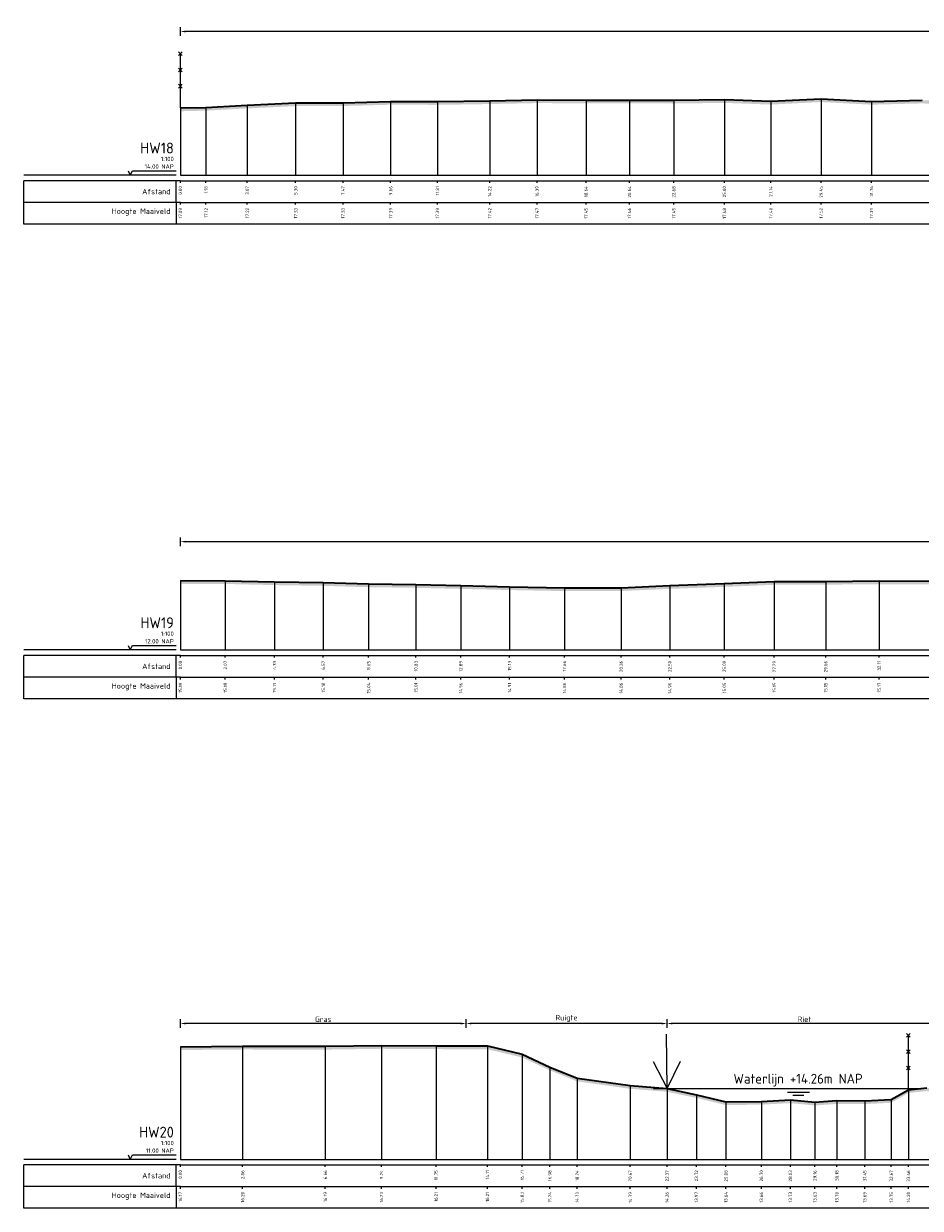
# Model space of a CAD drawing. Header units: metres. Extents: x 197883 to 206898, y 361907 to 364395.
# Tile 101 of 256: x 205777 to 205818, y 362873 to 362927. Entities that reach past the tile are written whole.
import ezdxf
from ezdxf.enums import TextEntityAlignment as Align

# ---------------------------------------------------------------- set-up
doc = ezdxf.new("R2010")
doc.units = ezdxf.units.M
doc.header["$PDMODE"] = 35
doc.header["$PDSIZE"] = 0.075
for name, color, linetype, lineweight in [('B-ME-GR-RIET-SD', 120, 'Continuous', 25), ('B-ME-IE-TERREINAFSCHEIDING_KUNSTMATIG_RASTERHEKWERK-SD', 20, 'Continuous', 25), ('X-ME-AL-PROFIEL_HUIDIG MAAIVELD-GD', 252, 'Continuous', 0), ('X-XX-AL-DETAIL1-M', 7, 'Continuous', 18), ('X-XX-AL-DWARSPROFIEL_PROFIELLIJN MAAIVELD-GD', 8, 'Continuous', 35), ('X-XX-AL-NAP-T18', 7, 'Continuous', 18)]:
    doc.layers.add(name, color=color, linetype=linetype, lineweight=lineweight)
doc.layers.add('X-ME-AL-PROFIEL_WATERLIJN-GD', color=150, linetype='Continuous')
doc.layers.add('X-ME-AL-PROFIELRASTER-S', color=7, linetype='Continuous')
doc.styles.add('NLCS-ISO', font='NLCS-ISO.ttf', dxfattribs={"height": 1.8})
doc.styles.add('NLCS-ISO-ANNOTATIVE-T18', font='NLCS-ISO.ttf', dxfattribs={"height": 1.8})
doc.styles.add('NLCS-ISO-M100-T25', font='NLCS-ISO.ttf', dxfattribs={"height": 0.25})
doc.dimstyles.new('NLCS-M100-T25-PIJL_L2_H1', dxfattribs={"dimscale": 0.1, "dimtxt": 2.5, "dimasz": 2.5, "dimexe": 2, "dimexo": 2, "dimgap": 0.7, "dimtad": 1, "dimzin": 0, "dimdsep": 46, "dimtxsty": 'NLCS-ISO-M100-T25', "dimcen": 0, "dimdle": 2, "dimclrd": 256, "dimclre": 256, "dimclrt": 256, "dimadec": 1, "dimazin": 0, "dimtfac": 1, "dimtdec": 3, "dimtofl": 0, "dimtmove": 0, "dimatfit": 3, "dimfxl": 2, "dimfxlon": 1, "dimtfillclr": 256, "dimtolj": 1, "dimtzin": 0, "dimlwd": -1, "dimlwe": -1, "dimarcsym": 0})

# ---------------------------------------------------------------- blocks, each defined once
blk = doc.blocks.new('SAL-PROFIELRASTER-D')
at = {"color": 0, "linetype": 'ByBlock', "lineweight": -2, "flags": 128}
for points in [[(-2, 0), (-72, 0)], [(-24, 2), (-23, 0), (-22, 2), (-2, 2)], [(-72, -12.5), (-72, -2.5)], [(0, -2.5), (-72, -2.5)], [(-2, -12.5), (-2, -2.5)], [(0, -12.5), (-72, -12.5)]]:
    blk.add_lwpolyline(points, dxfattribs=at)
at = {"color": 0, "linetype": 'ByBlock', "lineweight": -2, "style": 'NLCS-ISO-ANNOTATIVE-T18'}
blk.add_text('NAP', height=2, dxfattribs=at).set_placement((-3, 3), align=Align.RIGHT)
blk.add_text('Afstand', height=2.5, dxfattribs=at).set_placement((-4.5, -7.5), align=Align.MIDDLE_RIGHT)
for tag, height, p in [('PROFIELNR', 5, (-3, 10)), ('SCHAAL', 2, (-3, 6.5)), ('NAP', 2, (-9.94, 3))]:
    blk.add_attdef(tag, text='', height=height, dxfattribs=at).set_placement(p, align=Align.RIGHT)
blk = doc.blocks.new('SAL-PROFIELRASTER_BALK_EIND1-D')
at = {"color": 0, "linetype": 'ByBlock', "lineweight": -2}
blk.add_line((1, -12.5), (1, -2.5), dxfattribs=at)
at = {"color": 0, "linetype": 'ByBlock', "lineweight": -2, "flags": 128}
for points in [[(0, 0), (1, 0)], [(0, -2.5), (1, -2.5)], [(0, -12.5), (1, -12.5)]]:
    blk.add_lwpolyline(points, dxfattribs=at)
blk = doc.blocks.new('SAL-PROFIELRASTER_BALK-D')
at = {"color": 0, "linetype": 'ByBlock', "lineweight": -2}
for p, q in [((-72, -12.5), (-72, -2.5)), ((-2, -2.5), (-2, -12.5)), ((0, -12.5), (-72, -12.5))]:
    blk.add_line(p, q, dxfattribs=at)
at = {"color": 0, "linetype": 'ByBlock', "lineweight": -2, "style": 'NLCS-ISO-ANNOTATIVE-T18'}
for tag, height, p in [('TITEL1', 2.5, (-4.5, -6.5)), ('TITEL2', 1.5, (-4.5, -9.5))]:
    blk.add_attdef(tag, text='', height=height, dxfattribs=at).set_placement(p, align=Align.MIDDLE_RIGHT)
blk = doc.blocks.new('SAL-PROFIELRASTER_BALK_EIND2-D')
at = {"color": 0, "linetype": 'ByBlock', "lineweight": -2}
for p, q in [((1, -2.5), (1, -12.5)), ((1, -12.5), (0, -12.5))]:
    blk.add_line(p, q, dxfattribs=at)
blk = doc.blocks.new('SAL-PROFIELRASTER_BALK_DATA-D')
at = {"color": 0, "linetype": 'ByBlock', "lineweight": -2}
blk.add_lwpolyline([(0, -3.5), (0, -2.5)], dxfattribs=at)
at = {"color": 0, "linetype": 'ByBlock', "lineweight": -2, "style": 'NLCS-ISO-ANNOTATIVE-T18'}
blk.add_attdef('GETAL', text='', height=1.5, rotation=90, dxfattribs=at).set_placement((0.75, -5), align=Align.RIGHT)
blk = doc.blocks.new('SAL-PROFIELRASTER_AANHAAL-D')
at = {"color": 9, "linetype": 'ByBlock', "lineweight": -2, "flags": 128}
blk.add_lwpolyline([(0, 1), (0, 0)], dxfattribs=at)
blk = doc.blocks.new('SGR-RIET DWP-SOD')
at = {"flags": 128}
for points in [[(0, 0), (-0.01, 1)], [(-0.255, 0.497), (0, 0), (0.245, 0.503)], [(-0.25, -0.003), (0.25, 0.003)]]:
    blk.add_lwpolyline(points, dxfattribs=at)
blk = doc.blocks.new('*D24')
at = {"layer": 'Defpoints', "color": 0, "transparency": 16777216}
for p in [(205783.859, 362926.694), (205783.859, 362920.088), (205857.805, 362920.088)]:
    blk.add_point(p, dxfattribs=at)
at = {"layer": 'X-XX-AL-DETAIL1-M', "color": 253, "transparency": 16777216}
for p, q in [((205783.859, 362926.494), (205783.859, 362926.894)), ((205857.805, 362926.494), (205857.805, 362926.894)), ((205857.555, 362926.694), (205784.109, 362926.694))]:
    blk.add_line(p, q, dxfattribs=at)
for points in [[(205784.109, 362926.735), (205784.109, 362926.652), (205783.859, 362926.694)], [(205857.555, 362926.735), (205857.555, 362926.652), (205857.805, 362926.694)]]:
    blk.add_solid(points, dxfattribs=at)
at = {"layer": 'X-XX-AL-DETAIL1-M', "color": 253, "transparency": 16777216, "insert": (205820.832, 362926.889), "char_height": 0.25, "attachment_point": 5, "style": 'NLCS-ISO-M100-T25'}
blk.add_mtext('\\A1;Gras', dxfattribs=at)
blk = doc.blocks.new('SIE-RASTERHEKWERK-SOD')
at = {"flags": 128}
for points in [[(-0.035, 1.035), (0.035, 0.965)], [(-0.035, 0.965), (0, 1), (0.035, 1.035)], [(0, 0), (0, 1)], [(-0.035, 0.735), (0.035, 0.665)], [(-0.035, 0.665), (0, 0.7), (0.035, 0.735)], [(-0.035, 0.435), (0.035, 0.365)], [(-0.035, 0.365), (0, 0.4), (0.035, 0.435)]]:
    blk.add_lwpolyline(points, dxfattribs=at)
blk = doc.blocks.new('*D25')
at = {"layer": 'Defpoints', "color": 0, "transparency": 16777216}
for p in [(205783.859, 362903.25), (205783.859, 362896.644), (205903.687, 362896.644)]:
    blk.add_point(p, dxfattribs=at)
at = {"layer": 'X-XX-AL-DETAIL1-M', "color": 253, "transparency": 16777216}
for p, q in [((205783.859, 362903.05), (205783.859, 362903.45)), ((205903.687, 362903.05), (205903.687, 362903.45)), ((205903.437, 362903.25), (205784.109, 362903.25))]:
    blk.add_line(p, q, dxfattribs=at)
for points in [[(205784.109, 362903.292), (205784.109, 362903.208), (205783.859, 362903.25)], [(205903.437, 362903.292), (205903.437, 362903.208), (205903.687, 362903.25)]]:
    blk.add_solid(points, dxfattribs=at)
at = {"layer": 'X-XX-AL-DETAIL1-M', "color": 253, "transparency": 16777216, "insert": (205843.773, 362903.445), "char_height": 0.25, "attachment_point": 5, "style": 'NLCS-ISO-M100-T25'}
blk.add_mtext('\\A1;Gras', dxfattribs=at)
blk = doc.blocks.new('*D26')
at = {"layer": 'Defpoints', "color": 0, "transparency": 16777216}
for p in [(205783.859, 362881.109), (205796.989, 362878.205), (205783.859, 362872.994)]:
    blk.add_point(p, dxfattribs=at)
at = {"layer": 'X-XX-AL-DETAIL1-M', "color": 253, "transparency": 16777216}
for p, q in [((205783.859, 362880.909), (205783.859, 362881.309)), ((205796.739, 362881.109), (205784.109, 362881.109)), ((205796.989, 362880.909), (205796.989, 362881.309))]:
    blk.add_line(p, q, dxfattribs=at)
for points in [[(205784.109, 362881.151), (205784.109, 362881.067), (205783.859, 362881.109)], [(205796.739, 362881.151), (205796.739, 362881.067), (205796.989, 362881.109)]]:
    blk.add_solid(points, dxfattribs=at)
at = {"layer": 'X-XX-AL-DETAIL1-M', "color": 253, "transparency": 16777216, "insert": (205790.424, 362881.304), "char_height": 0.25, "attachment_point": 5, "style": 'NLCS-ISO-M100-T25'}
blk.add_mtext('\\A1;Gras', dxfattribs=at)
blk = doc.blocks.new('*D27')
at = {"layer": 'Defpoints', "color": 0, "transparency": 16777216}
for p in [(205806.226, 362881.109), (205806.226, 362872.994), (205818.855, 362872.994)]:
    blk.add_point(p, dxfattribs=at)
at = {"layer": 'X-XX-AL-DETAIL1-M', "color": 253, "transparency": 16777216}
for p, q in [((205806.226, 362880.909), (205806.226, 362881.309)), ((205818.605, 362881.109), (205806.476, 362881.109)), ((205818.855, 362880.909), (205818.855, 362881.309))]:
    blk.add_line(p, q, dxfattribs=at)
for points in [[(205806.476, 362881.151), (205806.476, 362881.067), (205806.226, 362881.109)], [(205818.605, 362881.151), (205818.605, 362881.067), (205818.855, 362881.109)]]:
    blk.add_solid(points, dxfattribs=at)
at = {"layer": 'X-XX-AL-DETAIL1-M', "color": 253, "transparency": 16777216, "insert": (205812.541, 362881.304), "char_height": 0.25, "attachment_point": 5, "style": 'NLCS-ISO-M100-T25'}
blk.add_mtext('\\A1;Riet', dxfattribs=at)
blk = doc.blocks.new('*D42')
at = {"layer": 'Defpoints', "color": 0, "transparency": 16777216}
for p in [(205796.989, 362881.109), (205796.989, 362878.205), (205806.226, 362872.994)]:
    blk.add_point(p, dxfattribs=at)
at = {"layer": 'X-XX-AL-DETAIL1-M', "color": 253, "transparency": 16777216}
for p, q in [((205796.989, 362880.909), (205796.989, 362881.309)), ((205805.976, 362881.109), (205797.239, 362881.109)), ((205806.226, 362880.909), (205806.226, 362881.309))]:
    blk.add_line(p, q, dxfattribs=at)
for points in [[(205797.239, 362881.151), (205797.239, 362881.067), (205796.989, 362881.109)], [(205805.976, 362881.151), (205805.976, 362881.067), (205806.226, 362881.109)]]:
    blk.add_solid(points, dxfattribs=at)
at = {"layer": 'X-XX-AL-DETAIL1-M', "color": 253, "transparency": 16777216, "insert": (205801.608, 362881.341), "char_height": 0.25, "attachment_point": 5, "style": 'NLCS-ISO-M100-T25'}
blk.add_mtext('\\A1;Ruigte', dxfattribs=at)

msp = doc.modelspace()

# ---------------------------------------------------------------- hatches: boundary and pattern name
at = {"layer": 'X-ME-AL-PROFIEL_HUIDIG MAAIVELD-GD'}
h = msp.add_hatch(dxfattribs=at)
h.set_pattern_fill('AGR-MAAIVELD', color=256, scale=0.05, pattern_type=2)
h.set_pattern_definition([(45, (-22.73893, -725.9371), (-0.25000007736, 0.25000007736), []), (45, (-22.77464, -725.9014), (0, 0.50000015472), [0.3535535, -0.3535535]), (45, (-22.81035, -725.86568), (0, 0.50000015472), [0.3535535, -0.3535535]), (45, (-22.84657, -725.82946), (0, 0.50000015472), [0.3535535, -0.3535535]), (45, (-22.8818, -725.79425), (0, 0.50000015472), [0.3535535, -0.3535535]), (45, (-22.9175, -725.75854), (0, 0.50000015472), [0.3535535, -0.3535535]), (45, (-22.9532, -725.72282), (0, 0.50000015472), [0.3535535, -0.3535535]), (315, (-22.73893, -725.9371), (0.25000007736, 0.25000007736), []), (315, (-22.7032, -725.9014), (0.50000015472, -1e-16), [0.3535535, -0.3535535]), (315, (-22.6675, -725.86568), (0.50000015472, -1e-16), [0.3535535, -0.3535535]), (315, (-22.6313, -725.82946), (0.50000015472, -1e-16), [0.3535535, -0.3535535]), (315, (-22.59607, -725.79425), (0.50000015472, -1e-16), [0.3535535, -0.3535535]), (315, (-22.56035, -725.75854), (0.50000015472, -1e-16), [0.3535535, -0.3535535]), (315, (-22.52464, -725.72282), (0.50000015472, -1e-16), [0.3535535, -0.3535535])])
h.paths.add_polyline_path([(205857.805, 362923.211), (205857.805, 362923.061), (205854.991, 362923.157), (205852.842, 362923.171), (205849.993, 362923.117), (205847.436, 362922.961), (205844.714, 362922.825), (205842.217, 362922.876), (205839.747, 362922.945), (205837.805, 362922.956), (205835.492, 362922.995), (205833.356, 362923.104), (205831.204, 362923.197), (205828.538, 362923.236), (205826.629, 362923.231), (205824.435, 362923.275), (205822.426, 362923.3), (205819.734, 362923.322), (205817.95, 362923.39), (205815.623, 362923.332), (205813.308, 362923.453), (205810.995, 362923.337), (205808.863, 362923.413), (205806.536, 362923.385), (205804.499, 362923.396), (205802.503, 362923.391), (205800.253, 362923.405), (205798.078, 362923.36), (205795.674, 362923.323), (205793.523, 362923.329), (205791.334, 362923.27), (205789.158, 362923.264), (205786.932, 362923.161), (205785.037, 362923.057), (205783.859, 362923.029), (205783.859, 362923.179), (205785.037, 362923.207), (205786.932, 362923.311), (205789.158, 362923.414), (205791.334, 362923.42), (205793.523, 362923.479), (205795.674, 362923.473), (205798.078, 362923.51), (205800.253, 362923.555), (205802.503, 362923.541), (205804.499, 362923.546), (205806.536, 362923.535), (205808.863, 362923.563), (205810.995, 362923.487), (205813.308, 362923.603), (205815.623, 362923.482), (205817.95, 362923.54), (205819.734, 362923.472), (205822.426, 362923.45), (205824.435, 362923.425), (205826.629, 362923.381), (205828.538, 362923.386), (205831.204, 362923.347), (205833.356, 362923.254), (205835.492, 362923.145), (205837.805, 362923.106), (205839.747, 362923.095), (205842.217, 362923.026), (205844.714, 362922.975), (205847.436, 362923.111), (205849.993, 362923.267), (205852.842, 362923.321), (205854.991, 362923.307)])
h = msp.add_hatch(dxfattribs=at)
h.set_pattern_fill('AGR-MAAIVELD', color=256, scale=0.05, pattern_type=2)
h.set_pattern_definition([(45, (-18.88385, -711.9343), (-0.25000007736, 0.25000007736), []), (45, (-18.91956, -711.8986), (0, 0.50000015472), [0.3535535, -0.3535535]), (45, (-18.95528, -711.86288), (0, 0.50000015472), [0.3535535, -0.3535535]), (45, (-18.9915, -711.82667), (0, 0.50000015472), [0.3535535, -0.3535535]), (45, (-19.0267, -711.79145), (0, 0.50000015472), [0.3535535, -0.3535535]), (45, (-19.06242, -711.75574), (0, 0.50000015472), [0.3535535, -0.3535535]), (45, (-19.09813, -711.72002), (0, 0.50000015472), [0.3535535, -0.3535535]), (315, (-18.88385, -711.9343), (0.25000007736, 0.25000007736), []), (315, (-18.84813, -711.8986), (0.50000015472, -1e-16), [0.3535535, -0.3535535]), (315, (-18.81242, -711.86288), (0.50000015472, -1e-16), [0.3535535, -0.3535535]), (315, (-18.7762, -711.82667), (0.50000015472, -1e-16), [0.3535535, -0.3535535]), (315, (-18.741, -711.79145), (0.50000015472, -1e-16), [0.3535535, -0.3535535]), (315, (-18.70528, -711.75574), (0.50000015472, -1e-16), [0.3535535, -0.3535535]), (315, (-18.66956, -711.72002), (0.50000015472, -1e-16), [0.3535535, -0.3535535])])
h.paths.add_polyline_path([(205903.687, 362901.812), (205901.187, 362901.73), (205898.907, 362901.657), (205896.597, 362901.594), (205894.291, 362901.544), (205892.127, 362901.426), (205890.065, 362901.39), (205888.026, 362901.33), (205885.573, 362901.231), (205883.475, 362901.199), (205880.539, 362901.225), (205879.449, 362901.195), (205877.463, 362901.217), (205875.002, 362901.21), (205872.541, 362901.249), (205870.202, 362901.243), (205867.741, 362901.288), (205865.383, 362901.335), (205862.715, 362901.407), (205860.017, 362901.451), (205857.541, 362901.498), (205855.011, 362901.465), (205852.14, 362901.43), (205849.66, 362901.369), (205847.085, 362901.308), (205844.646, 362901.27), (205842.276, 362901.243), (205839.852, 362901.245), (205837.317, 362901.25), (205834.727, 362901.225), (205831.927, 362901.242), (205829.404, 362901.235), (205826.523, 362901.261), (205823.814, 362901.32), (205821.16, 362901.381), (205818.729, 362901.434), (205815.97, 362901.446), (205813.518, 362901.427), (205811.151, 362901.419), (205808.854, 362901.325), (205806.357, 362901.233), (205804.115, 362901.135), (205801.515, 362901.13), (205798.988, 362901.178), (205796.748, 362901.231), (205794.686, 362901.281), (205792.511, 362901.308), (205790.427, 362901.372), (205788.187, 362901.405), (205785.926, 362901.458), (205783.859, 362901.461), (205783.859, 362901.311), (205785.926, 362901.308), (205788.187, 362901.255), (205790.427, 362901.222), (205792.511, 362901.158), (205794.686, 362901.131), (205796.748, 362901.081), (205798.988, 362901.028), (205801.515, 362900.98), (205804.115, 362900.985), (205806.357, 362901.083), (205808.854, 362901.175), (205811.151, 362901.269), (205813.518, 362901.277), (205815.97, 362901.296), (205818.729, 362901.284), (205821.16, 362901.231), (205823.814, 362901.17), (205826.523, 362901.111), (205829.404, 362901.085), (205831.927, 362901.092), (205834.727, 362901.075), (205837.317, 362901.1), (205839.852, 362901.095), (205842.276, 362901.093), (205844.646, 362901.12), (205847.085, 362901.158), (205849.66, 362901.219), (205852.14, 362901.28), (205855.011, 362901.315), (205857.541, 362901.348), (205860.017, 362901.301), (205862.715, 362901.257), (205865.383, 362901.185), (205867.741, 362901.138), (205870.202, 362901.093), (205872.541, 362901.099), (205875.002, 362901.06), (205877.463, 362901.067), (205879.449, 362901.045), (205880.539, 362901.075), (205883.475, 362901.049), (205885.573, 362901.081), (205888.026, 362901.18), (205890.065, 362901.24), (205892.127, 362901.276), (205894.291, 362901.394), (205896.597, 362901.444), (205898.907, 362901.507), (205901.187, 362901.58), (205903.687, 362901.662)])
h = msp.add_hatch(dxfattribs=at)
h.set_pattern_fill('AGR-MAAIVELD', color=256, scale=0.05, pattern_type=2)
h.set_pattern_definition([(45, (-15.32153, -703.53264), (-0.25000007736, 0.25000007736), []), (45, (-15.35724, -703.49692), (0, 0.50000015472), [0.3535535, -0.3535535]), (45, (-15.39296, -703.4612), (0, 0.50000015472), [0.3535535, -0.3535535]), (45, (-15.42917, -703.425), (0, 0.50000015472), [0.3535535, -0.3535535]), (45, (-15.4644, -703.38978), (0, 0.50000015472), [0.3535535, -0.3535535]), (45, (-15.5001, -703.35407), (0, 0.50000015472), [0.3535535, -0.3535535]), (45, (-15.5358, -703.31835), (0, 0.50000015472), [0.3535535, -0.3535535]), (315, (-15.32153, -703.53264), (0.25000007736, 0.25000007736), []), (315, (-15.2858, -703.49692), (0.50000015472, -1e-16), [0.3535535, -0.3535535]), (315, (-15.2501, -703.4612), (0.50000015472, -1e-16), [0.3535535, -0.3535535]), (315, (-15.2139, -703.425), (0.50000015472, -1e-16), [0.3535535, -0.3535535]), (315, (-15.17867, -703.38978), (0.50000015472, -1e-16), [0.3535535, -0.3535535]), (315, (-15.14296, -703.35407), (0.50000015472, -1e-16), [0.3535535, -0.3535535]), (315, (-15.10724, -703.31835), (0.50000015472, -1e-16), [0.3535535, -0.3535535])])
h.paths.add_polyline_path([(205995.924, 362879.221), (205995.924, 362879.071), (205992.971, 362879.028), (205989.945, 362878.992), (205987.223, 362878.94), (205984.465, 362878.863), (205981.515, 362878.743), (205978.273, 362878.564), (205976.217, 362878.43), (205975.621, 362878.372), (205974.004, 362878.348), (205972.25, 362878.288), (205969.939, 362878.257), (205968.077, 362878.275), (205965.901, 362878.308), (205963.677, 362878.259), (205961.514, 362878.331), (205959.654, 362878.43), (205957.99, 362878.452), (205956.042, 362878.48), (205954.22, 362878.553), (205952.144, 362878.597), (205949.867, 362878.658), (205947.637, 362878.811), (205945.279, 362878.882), (205942.844, 362878.899), (205940.621, 362878.866), (205938.126, 362878.844), (205935.748, 362878.844), (205933.204, 362878.783), (205930.621, 362878.739), (205928.248, 362878.721), (205925.893, 362878.678), (205923.38, 362878.661), (205921.167, 362878.622), (205918.63, 362878.598), (205916.418, 362878.555), (205914.219, 362878.525), (205911.604, 362878.486), (205909.396, 362878.498), (205907.176, 362878.485), (205904.883, 362878.456), (205902.424, 362878.428), (205899.574, 362878.451), (205897.358, 362878.44), (205895.039, 362878.492), (205892.834, 362878.498), (205890.543, 362878.548), (205888.33, 362878.619), (205885.936, 362878.638), (205883.638, 362878.676), (205881.331, 362878.756), (205879.37, 362878.747), (205877.09, 362878.63), (205873.745, 362878.408), (205871.724, 362878.313), (205869.918, 362878.45), (205868.063, 362878.444), (205865.599, 362878.519), (205863.422, 362878.536), (205861.295, 362878.546), (205859.103, 362878.487), (205856.9, 362878.538), (205854.418, 362878.56), (205852.037, 362878.596), (205849.958, 362878.614), (205847.634, 362878.625), (205845.298, 362878.646), (205842.904, 362878.628), (205840.811, 362878.681), (205838.605, 362878.72), (205836.552, 362878.833), (205834.464, 362878.979), (205832.108, 362879.027), (205829.943, 362879.115), (205827.929, 362879.184), (205825.673, 362879.212), (205824.184, 362879.206), (205823.473, 362879.186), (205821.783, 362879.104), (205821.138, 362878.95), (205820.017, 362878.555), (205818.855, 362877.936), (205818.159, 362878.004), (205817.319, 362877.917), (205816.53, 362877.468), (205815.313, 362877.405), (205814.035, 362877.415), (205813.023, 362877.344), (205811.893, 362877.452), (205810.562, 362877.381), (205808.935, 362877.36), (205807.576, 362877.689), (205806.226, 362877.973), (205804.533, 362878.11), (205802.096, 362878.45), (205800.841, 362878.958), (205799.567, 362879.547), (205797.97, 362879.928), (205795.609, 362879.931), (205793.104, 362879.947), (205790.518, 362879.911), (205786.722, 362879.916), (205783.859, 362879.891), (205783.859, 362880.041), (205786.722, 362880.066), (205790.518, 362880.061), (205793.104, 362880.097), (205795.609, 362880.081), (205797.97, 362880.078), (205799.567, 362879.697), (205800.841, 362879.108), (205802.096, 362878.6), (205804.533, 362878.26), (205806.226, 362878.123), (205807.576, 362877.839), (205808.935, 362877.51), (205810.562, 362877.531), (205811.893, 362877.602), (205813.023, 362877.494), (205814.035, 362877.565), (205815.313, 362877.555), (205816.53, 362877.618), (205817.319, 362878.067), (205818.159, 362878.154), (205818.855, 362878.086), (205820.017, 362878.705), (205821.138, 362879.1), (205821.783, 362879.254), (205823.473, 362879.336), (205824.184, 362879.356), (205825.673, 362879.362), (205827.929, 362879.334), (205829.943, 362879.265), (205832.108, 362879.177), (205834.464, 362879.129), (205836.552, 362878.983), (205838.605, 362878.87), (205840.811, 362878.831), (205842.904, 362878.778), (205845.298, 362878.796), (205847.634, 362878.775), (205849.958, 362878.764), (205852.037, 362878.746), (205854.418, 362878.71), (205856.9, 362878.688), (205859.103, 362878.637), (205861.295, 362878.696), (205863.422, 362878.686), (205865.599, 362878.669), (205868.063, 362878.594), (205869.918, 362878.6), (205871.724, 362878.463), (205873.745, 362878.558), (205877.09, 362878.78), (205879.37, 362878.897), (205881.331, 362878.906), (205883.638, 362878.826), (205885.936, 362878.788), (205888.33, 362878.769), (205890.543, 362878.698), (205892.834, 362878.648), (205895.039, 362878.642), (205897.358, 362878.59), (205899.574, 362878.601), (205902.424, 362878.578), (205904.883, 362878.606), (205907.176, 362878.635), (205909.396, 362878.648), (205911.604, 362878.636), (205914.219, 362878.675), (205916.418, 362878.705), (205918.63, 362878.748), (205921.167, 362878.772), (205923.38, 362878.811), (205925.893, 362878.828), (205928.248, 362878.871), (205930.621, 362878.889), (205933.204, 362878.933), (205935.748, 362878.994), (205938.126, 362878.994), (205940.621, 362879.016), (205942.844, 362879.049), (205945.279, 362879.032), (205947.637, 362878.961), (205949.867, 362878.808), (205952.144, 362878.747), (205954.22, 362878.703), (205956.042, 362878.63), (205957.99, 362878.602), (205959.654, 362878.58), (205961.514, 362878.481), (205963.677, 362878.409), (205965.901, 362878.458), (205968.077, 362878.425), (205969.939, 362878.407), (205972.25, 362878.438), (205974.004, 362878.498), (205975.621, 362878.522), (205976.217, 362878.58), (205978.273, 362878.714), (205981.515, 362878.893), (205984.465, 362879.013), (205987.223, 362879.09), (205989.945, 362879.142), (205992.971, 362879.178)])

# ---------------------------------------------------------------- linework, layer by layer
at = {"layer": 'X-ME-AL-PROFIEL_WATERLIJN-GD'}
for points in [[(205806.226, 362878.123), (205817.86, 362878.123)], [(205811.769, 362877.96), (205812.769, 362877.96)], [(205812.011, 362877.815), (205812.511, 362877.815)]]:
    msp.add_lwpolyline(points, dxfattribs=at)
at = {"layer": 'X-XX-AL-DWARSPROFIEL_PROFIELLIJN MAAIVELD-GD'}
for points in [[(205783.859, 362923.179), (205785.037, 362923.207), (205786.932, 362923.311), (205789.158, 362923.414), (205791.334, 362923.42), (205793.523, 362923.479), (205795.674, 362923.473), (205798.078, 362923.51), (205800.253, 362923.555), (205802.503, 362923.541), (205804.499, 362923.546), (205806.536, 362923.535), (205808.863, 362923.563), (205810.995, 362923.487), (205813.308, 362923.603), (205815.623, 362923.482), (205817.95, 362923.54)], [(205783.859, 362901.461), (205785.926, 362901.458), (205788.187, 362901.405), (205790.427, 362901.372), (205792.511, 362901.308), (205794.686, 362901.281), (205796.748, 362901.231), (205798.988, 362901.178), (205801.515, 362901.13), (205804.115, 362901.135), (205806.357, 362901.233), (205808.854, 362901.325), (205811.151, 362901.419), (205813.518, 362901.427), (205815.97, 362901.446), (205818.729, 362901.434)], [(205783.859, 362880.041), (205786.722, 362880.066), (205790.518, 362880.061), (205793.104, 362880.097), (205795.609, 362880.081), (205797.97, 362880.078), (205799.567, 362879.697), (205800.841, 362879.108), (205802.096, 362878.6), (205804.533, 362878.26), (205806.226, 362878.123), (205807.576, 362877.839), (205808.935, 362877.51), (205810.562, 362877.531), (205811.893, 362877.602), (205813.023, 362877.494), (205814.035, 362877.565), (205815.313, 362877.555), (205816.53, 362877.618), (205817.319, 362878.067), (205818.159, 362878.154)]]:
    msp.add_lwpolyline(points, dxfattribs=at)

# ---------------------------------------------------------------- block references
at = {"layer": 'B-ME-GR-RIET-SD', "xscale": 2.5, "yscale": 2.5, "zscale": 2.5}
msp.add_blockref('SGR-RIET DWP-SOD', (205806.226, 362878.123), dxfattribs=at)
at = {"layer": 'B-ME-IE-TERREINAFSCHEIDING_KUNSTMATIG_RASTERHEKWERK-SD', "xscale": 2.5, "yscale": 2.5, "zscale": 2.5}
for p in [(205783.859, 362923.179), (205817.319, 362878.067)]:
    msp.add_blockref('SIE-RASTERHEKWERK-SOD', p, dxfattribs=at)
at = {"layer": 'X-ME-AL-PROFIELRASTER-S'}
for p, yscale in [((205798.078, 362920.088), 3.422000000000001), ((205800.253, 362920.088), 3.466999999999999), ((205802.503, 362920.088), 3.452999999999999), ((205804.499, 362920.088), 3.457999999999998), ((205806.536, 362920.088), 3.446999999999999), ((205808.863, 362920.088), 3.475000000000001), ((205813.308, 362920.088), 3.515000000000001), ((205783.859, 362920.088), 3.091000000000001), ((205785.037, 362920.088), 3.119), ((205786.932, 362920.088), 3.222999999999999), ((205789.158, 362920.088), 3.326000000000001), ((205791.334, 362920.088), 3.332000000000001), ((205793.523, 362920.088), 3.390999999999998), ((205795.674, 362920.088), 3.385000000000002), ((205810.995, 362920.088), 3.399000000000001), ((205815.623, 362920.088), 3.393999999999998), ((205783.859, 362898.273), 3.188000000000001), ((205785.926, 362898.273), 3.185), ((205788.187, 362898.273), 3.132), ((205790.427, 362898.273), 3.099), ((205792.511, 362898.273), 3.035), ((205794.686, 362898.273), 3.007999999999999), ((205796.748, 362898.273), 2.958), ((205798.988, 362898.273), 2.904999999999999), ((205806.357, 362898.273), 2.960000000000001), ((205808.854, 362898.273), 3.052), ((205811.151, 362898.273), 3.146000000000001), ((205813.518, 362898.273), 3.154), ((205815.97, 362898.273), 3.173), ((205801.515, 362898.273), 2.856999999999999), ((205804.115, 362898.273), 2.862), ((205783.859, 362874.868), 5.172999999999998), ((205786.722, 362874.868), 5.198), ((205790.518, 362874.868), 5.193000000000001), ((205793.104, 362874.868), 5.228999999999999), ((205795.609, 362874.868), 5.213000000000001), ((205797.97, 362874.868), 5.210000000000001), ((205799.567, 362874.868), 4.829000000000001), ((205800.841, 362874.868), 4.24), ((205802.096, 362874.868), 3.731999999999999), ((205804.533, 362874.868), 3.391999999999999), ((205806.226, 362874.868), 3.255000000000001), ((205806.226, 362874.868), 3.255000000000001), ((205807.576, 362874.868), 2.971), ((205817.319, 362874.868), 3.199), ((205817.319, 362874.868), 3.199), ((205808.935, 362874.868), 2.641999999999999), ((205810.562, 362874.868), 2.663), ((205811.893, 362874.868), 2.734), ((205813.023, 362874.868), 2.625999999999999), ((205814.035, 362874.868), 2.696999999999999), ((205815.313, 362874.868), 2.686999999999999), ((205816.53, 362874.868), 2.75)]:
    msp.add_blockref('SAL-PROFIELRASTER_AANHAAL-D', p, dxfattribs=dict(at, yscale=yscale))
at = {"layer": 'X-ME-AL-PROFIELRASTER-S', "xscale": 0.1, "yscale": 0.1, "zscale": 0.1}
for name, p, values in [('SAL-PROFIELRASTER-D', (205783.859, 362920.088), {'PROFIELNR': 'HW18', 'SCHAAL': '1:100', 'NAP': '14.00'}), ('SAL-PROFIELRASTER_BALK_DATA-D', (205783.859, 362920.088), {'GETAL': '0.00'}), ('SAL-PROFIELRASTER_BALK_DATA-D', (205785.037, 362920.088), {'GETAL': '1.18'}), ('SAL-PROFIELRASTER_BALK_DATA-D', (205786.932, 362920.088), {'GETAL': '3.07'}), ('SAL-PROFIELRASTER_BALK_DATA-D', (205789.158, 362920.088), {'GETAL': '5.30'}), ('SAL-PROFIELRASTER_BALK_DATA-D', (205791.334, 362920.088), {'GETAL': '7.47'}), ('SAL-PROFIELRASTER_BALK_DATA-D', (205793.523, 362920.088), {'GETAL': '9.66'}), ('SAL-PROFIELRASTER_BALK_DATA-D', (205795.674, 362920.088), {'GETAL': '11.81'}), ('SAL-PROFIELRASTER_BALK_DATA-D', (205798.078, 362920.088), {'GETAL': '14.22'}), ('SAL-PROFIELRASTER_BALK_DATA-D', (205800.253, 362920.088), {'GETAL': '16.39'}), ('SAL-PROFIELRASTER_BALK_DATA-D', (205802.503, 362920.088), {'GETAL': '18.64'}), ('SAL-PROFIELRASTER_BALK_DATA-D', (205804.499, 362920.088), {'GETAL': '20.64'}), ('SAL-PROFIELRASTER_BALK_DATA-D', (205806.536, 362920.088), {'GETAL': '22.68'}), ('SAL-PROFIELRASTER_BALK_DATA-D', (205808.863, 362920.088), {'GETAL': '25.00'}), ('SAL-PROFIELRASTER_BALK_DATA-D', (205810.995, 362920.088), {'GETAL': '27.14'}), ('SAL-PROFIELRASTER_BALK_DATA-D', (205813.308, 362920.088), {'GETAL': '29.45'}), ('SAL-PROFIELRASTER_BALK_DATA-D', (205815.623, 362920.088), {'GETAL': '31.76'}), ('SAL-PROFIELRASTER_BALK-D', (205783.859, 362919.088), {'TITEL1': 'Hoogte Maaiveld'}), ('SAL-PROFIELRASTER_BALK_DATA-D', (205783.859, 362919.088), {'GETAL': '17.09'}), ('SAL-PROFIELRASTER_BALK_DATA-D', (205785.037, 362919.088), {'GETAL': '17.12'}), ('SAL-PROFIELRASTER_BALK_DATA-D', (205786.932, 362919.088), {'GETAL': '17.22'}), ('SAL-PROFIELRASTER_BALK_DATA-D', (205789.158, 362919.088), {'GETAL': '17.33'}), ('SAL-PROFIELRASTER_BALK_DATA-D', (205791.334, 362919.088), {'GETAL': '17.33'}), ('SAL-PROFIELRASTER_BALK_DATA-D', (205793.523, 362919.088), {'GETAL': '17.39'}), ('SAL-PROFIELRASTER_BALK_DATA-D', (205795.674, 362919.088), {'GETAL': '17.39'}), ('SAL-PROFIELRASTER_BALK_DATA-D', (205798.078, 362919.088), {'GETAL': '17.42'}), ('SAL-PROFIELRASTER_BALK_DATA-D', (205800.253, 362919.088), {'GETAL': '17.47'}), ('SAL-PROFIELRASTER_BALK_DATA-D', (205802.503, 362919.088), {'GETAL': '17.45'}), ('SAL-PROFIELRASTER_BALK_DATA-D', (205804.499, 362919.088), {'GETAL': '17.46'}), ('SAL-PROFIELRASTER_BALK_DATA-D', (205806.536, 362919.088), {'GETAL': '17.45'}), ('SAL-PROFIELRASTER_BALK_DATA-D', (205808.863, 362919.088), {'GETAL': '17.48'}), ('SAL-PROFIELRASTER_BALK_DATA-D', (205810.995, 362919.088), {'GETAL': '17.40'}), ('SAL-PROFIELRASTER_BALK_DATA-D', (205813.308, 362919.088), {'GETAL': '17.52'}), ('SAL-PROFIELRASTER_BALK_DATA-D', (205815.623, 362919.088), {'GETAL': '17.39'}), ('SAL-PROFIELRASTER-D', (205783.859, 362898.273), {'PROFIELNR': 'HW19', 'SCHAAL': '1:100', 'NAP': '12.00'}), ('SAL-PROFIELRASTER_BALK_DATA-D', (205783.859, 362898.273), {'GETAL': '0.00'}), ('SAL-PROFIELRASTER_BALK_DATA-D', (205785.926, 362898.273), {'GETAL': '2.07'}), ('SAL-PROFIELRASTER_BALK_DATA-D', (205788.187, 362898.273), {'GETAL': '4.33'}), ('SAL-PROFIELRASTER_BALK_DATA-D', (205790.427, 362898.273), {'GETAL': '6.57'}), ('SAL-PROFIELRASTER_BALK_DATA-D', (205792.511, 362898.273), {'GETAL': '8.65'}), ('SAL-PROFIELRASTER_BALK_DATA-D', (205794.686, 362898.273), {'GETAL': '10.83'}), ('SAL-PROFIELRASTER_BALK_DATA-D', (205796.748, 362898.273), {'GETAL': '12.89'}), ('SAL-PROFIELRASTER_BALK_DATA-D', (205798.988, 362898.273), {'GETAL': '15.13'}), ('SAL-PROFIELRASTER_BALK_DATA-D', (205801.515, 362898.273), {'GETAL': '17.66'}), ('SAL-PROFIELRASTER_BALK_DATA-D', (205804.115, 362898.273), {'GETAL': '20.26'}), ('SAL-PROFIELRASTER_BALK_DATA-D', (205806.357, 362898.273), {'GETAL': '22.50'}), ('SAL-PROFIELRASTER_BALK_DATA-D', (205808.854, 362898.273), {'GETAL': '25.00'}), ('SAL-PROFIELRASTER_BALK_DATA-D', (205811.151, 362898.273), {'GETAL': '27.29'}), ('SAL-PROFIELRASTER_BALK_DATA-D', (205813.518, 362898.273), {'GETAL': '29.66'}), ('SAL-PROFIELRASTER_BALK_DATA-D', (205815.97, 362898.273), {'GETAL': '32.11'}), ('SAL-PROFIELRASTER_BALK-D', (205783.859, 362897.273), {'TITEL1': 'Hoogte Maaiveld'}), ('SAL-PROFIELRASTER_BALK_DATA-D', (205783.859, 362897.273), {'GETAL': '15.19'}), ('SAL-PROFIELRASTER_BALK_DATA-D', (205785.926, 362897.273), {'GETAL': '15.19'}), ('SAL-PROFIELRASTER_BALK_DATA-D', (205788.187, 362897.273), {'GETAL': '15.13'}), ('SAL-PROFIELRASTER_BALK_DATA-D', (205790.427, 362897.273), {'GETAL': '15.10'}), ('SAL-PROFIELRASTER_BALK_DATA-D', (205792.511, 362897.273), {'GETAL': '15.04'}), ('SAL-PROFIELRASTER_BALK_DATA-D', (205794.686, 362897.273), {'GETAL': '15.01'}), ('SAL-PROFIELRASTER_BALK_DATA-D', (205796.748, 362897.273), {'GETAL': '14.96'}), ('SAL-PROFIELRASTER_BALK_DATA-D', (205798.988, 362897.273), {'GETAL': '14.91'}), ('SAL-PROFIELRASTER_BALK_DATA-D', (205801.515, 362897.273), {'GETAL': '14.86'}), ('SAL-PROFIELRASTER_BALK_DATA-D', (205804.115, 362897.273), {'GETAL': '14.86'}), ('SAL-PROFIELRASTER_BALK_DATA-D', (205806.357, 362897.273), {'GETAL': '14.96'}), ('SAL-PROFIELRASTER_BALK_DATA-D', (205808.854, 362897.273), {'GETAL': '15.05'}), ('SAL-PROFIELRASTER_BALK_DATA-D', (205811.151, 362897.273), {'GETAL': '15.15'}), ('SAL-PROFIELRASTER_BALK_DATA-D', (205813.518, 362897.273), {'GETAL': '15.15'}), ('SAL-PROFIELRASTER_BALK_DATA-D', (205815.97, 362897.273), {'GETAL': '15.17'}), ('SAL-PROFIELRASTER-D', (205783.859, 362874.868), {'PROFIELNR': 'HW20', 'SCHAAL': '1:100', 'NAP': '11.00'}), ('SAL-PROFIELRASTER_BALK_DATA-D', (205783.859, 362874.868), {'GETAL': '0.00'}), ('SAL-PROFIELRASTER_BALK_DATA-D', (205786.722, 362874.868), {'GETAL': '2.86'}), ('SAL-PROFIELRASTER_BALK_DATA-D', (205790.518, 362874.868), {'GETAL': '6.66'}), ('SAL-PROFIELRASTER_BALK_DATA-D', (205793.104, 362874.868), {'GETAL': '9.24'}), ('SAL-PROFIELRASTER_BALK_DATA-D', (205795.609, 362874.868), {'GETAL': '11.75'}), ('SAL-PROFIELRASTER_BALK_DATA-D', (205797.97, 362874.868), {'GETAL': '14.11'}), ('SAL-PROFIELRASTER_BALK_DATA-D', (205799.567, 362874.868), {'GETAL': '15.71'}), ('SAL-PROFIELRASTER_BALK_DATA-D', (205800.841, 362874.868), {'GETAL': '16.98'}), ('SAL-PROFIELRASTER_BALK_DATA-D', (205802.096, 362874.868), {'GETAL': '18.24'}), ('SAL-PROFIELRASTER_BALK_DATA-D', (205804.533, 362874.868), {'GETAL': '20.67'}), ('SAL-PROFIELRASTER_BALK_DATA-D', (205806.226, 362874.868), {'GETAL': '22.37'}), ('SAL-PROFIELRASTER_BALK_DATA-D', (205806.226, 362874.868), {'GETAL': '22.37'}), ('SAL-PROFIELRASTER_BALK_DATA-D', (205807.576, 362874.868), {'GETAL': '23.72'}), ('SAL-PROFIELRASTER_BALK_DATA-D', (205808.935, 362874.868), {'GETAL': '25.08'}), ('SAL-PROFIELRASTER_BALK_DATA-D', (205810.562, 362874.868), {'GETAL': '26.70'}), ('SAL-PROFIELRASTER_BALK_DATA-D', (205811.893, 362874.868), {'GETAL': '28.03'}), ('SAL-PROFIELRASTER_BALK_DATA-D', (205813.023, 362874.868), {'GETAL': '29.16'}), ('SAL-PROFIELRASTER_BALK_DATA-D', (205814.035, 362874.868), {'GETAL': '30.18'}), ('SAL-PROFIELRASTER_BALK_DATA-D', (205815.313, 362874.868), {'GETAL': '31.45'}), ('SAL-PROFIELRASTER_BALK_DATA-D', (205816.53, 362874.868), {'GETAL': '32.67'}), ('SAL-PROFIELRASTER_BALK_DATA-D', (205817.319, 362874.868), {'GETAL': '33.46'}), ('SAL-PROFIELRASTER_BALK_DATA-D', (205817.319, 362874.868), {'GETAL': '33.46'}), ('SAL-PROFIELRASTER_BALK-D', (205783.859, 362873.868), {'TITEL1': 'Hoogte Maaiveld'}), ('SAL-PROFIELRASTER_BALK_DATA-D', (205783.859, 362873.868), {'GETAL': '16.17'}), ('SAL-PROFIELRASTER_BALK_DATA-D', (205786.722, 362873.868), {'GETAL': '16.20'}), ('SAL-PROFIELRASTER_BALK_DATA-D', (205790.518, 362873.868), {'GETAL': '16.19'}), ('SAL-PROFIELRASTER_BALK_DATA-D', (205793.104, 362873.868), {'GETAL': '16.23'}), ('SAL-PROFIELRASTER_BALK_DATA-D', (205795.609, 362873.868), {'GETAL': '16.21'}), ('SAL-PROFIELRASTER_BALK_DATA-D', (205797.97, 362873.868), {'GETAL': '16.21'}), ('SAL-PROFIELRASTER_BALK_DATA-D', (205799.567, 362873.868), {'GETAL': '15.83'}), ('SAL-PROFIELRASTER_BALK_DATA-D', (205800.841, 362873.868), {'GETAL': '15.24'}), ('SAL-PROFIELRASTER_BALK_DATA-D', (205802.096, 362873.868), {'GETAL': '14.73'}), ('SAL-PROFIELRASTER_BALK_DATA-D', (205804.533, 362873.868), {'GETAL': '14.39'}), ('SAL-PROFIELRASTER_BALK_DATA-D', (205806.226, 362873.868), {'GETAL': '14.26'}), ('SAL-PROFIELRASTER_BALK_DATA-D', (205807.576, 362873.868), {'GETAL': '13.97'}), ('SAL-PROFIELRASTER_BALK_DATA-D', (205808.935, 362873.868), {'GETAL': '13.64'}), ('SAL-PROFIELRASTER_BALK_DATA-D', (205810.562, 362873.868), {'GETAL': '13.66'}), ('SAL-PROFIELRASTER_BALK_DATA-D', (205811.893, 362873.868), {'GETAL': '13.73'}), ('SAL-PROFIELRASTER_BALK_DATA-D', (205813.023, 362873.868), {'GETAL': '13.63'}), ('SAL-PROFIELRASTER_BALK_DATA-D', (205814.035, 362873.868), {'GETAL': '13.70'}), ('SAL-PROFIELRASTER_BALK_DATA-D', (205815.313, 362873.868), {'GETAL': '13.69'}), ('SAL-PROFIELRASTER_BALK_DATA-D', (205816.53, 362873.868), {'GETAL': '13.75'}), ('SAL-PROFIELRASTER_BALK_DATA-D', (205817.319, 362873.868), {'GETAL': '14.20'})]:
    msp.add_blockref(name, p, dxfattribs=at).add_auto_attribs(values)
at = {"layer": 'X-ME-AL-PROFIELRASTER-S', "yscale": 0.1}
for name, p, xscale, zscale in [('SAL-PROFIELRASTER_BALK_EIND1-D', (205783.859, 362920.088), 74.57082634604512, 74.57082634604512), ('SAL-PROFIELRASTER_BALK_EIND2-D', (205783.859, 362919.088), 74.57082634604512, 74.57082634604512), ('SAL-PROFIELRASTER_BALK_EIND1-D', (205783.859, 362898.273), 120.4528131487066, 120.4528131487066), ('SAL-PROFIELRASTER_BALK_EIND2-D', (205783.859, 362897.273), 120.4528131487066, 120.4528131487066), ('SAL-PROFIELRASTER_BALK_EIND1-D', (205783.859, 362874.868), 212.690473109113, 212.690473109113), ('SAL-PROFIELRASTER_BALK_EIND2-D', (205783.859, 362873.868), 212.690473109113, 212.690473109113)]:
    msp.add_blockref(name, p, dxfattribs=dict(at, xscale=xscale, zscale=zscale))

# ---------------------------------------------------------------- texts
at = {"layer": 'X-XX-AL-NAP-T18', "color": 10, "insert": (205809.28, 362878.212), "char_height": 0.45, "width": 15.43377, "attachment_point": 7, "style": 'NLCS-ISO'}
msp.add_mtext('Waterlijn +14.26m NAP', dxfattribs=at)

# ---------------------------------------------------------------- dimensions: what is measured, and where the dimension line sits
at = {"layer": 'X-XX-AL-DETAIL1-M', "color": 253}
for base, p1, p2, text, picture, middle in [((205783.859, 362926.694), (205857.805, 362920.088), (205783.859, 362920.088), 'Gras', '*D24', (205820.832, 362926.694)), ((205783.859, 362903.25), (205903.687, 362896.644), (205783.859, 362896.644), 'Gras', '*D25', (205843.773, 362903.25)), ((205783.859, 362881.109), (205796.989, 362878.205), (205783.859, 362872.994), 'Gras', '*D26', (205790.424, 362881.109)), ((205796.989, 362881.109), (205806.226, 362872.994), (205796.989, 362878.205), 'Ruigte', '*D42', (205801.608, 362881.109)), ((205806.226, 362881.109), (205818.855, 362872.994), (205806.226, 362872.994), 'Riet', '*D27', (205812.541, 362881.109))]:
    dim = msp.add_linear_dim(base=base, p1=p1, p2=p2, text=text, dimstyle='NLCS-M100-T25-PIJL_L2_H1', override={"dimclrd": 253, "dimclre": 253, "dimclrt": 253}, dxfattribs=at)
    dim.commit()
    dim.dimension.update_dxf_attribs({"geometry": picture, "text_midpoint": middle, "dimtype": 160})

doc.saveas('drawing.dxf')
